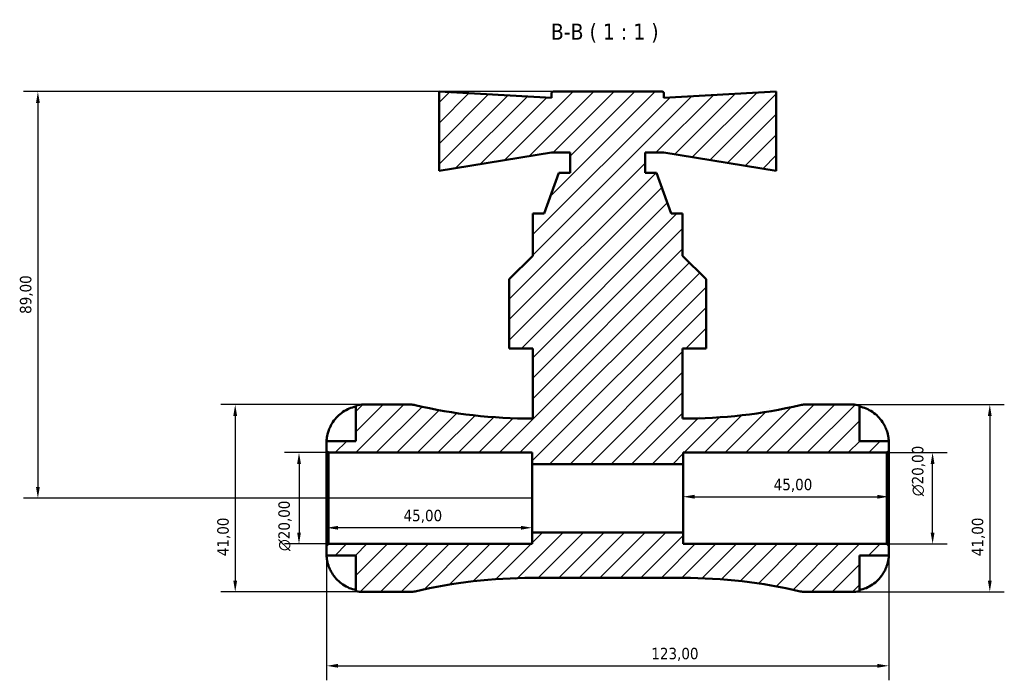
# Model space of a CAD drawing. Header units: millimetres. Extents: x 0 to 907, y 0 to 785.
# Tile 6 of 11: x 253 to 468, y 640 to 785. Entities that reach past the tile are written whole.
import ezdxf

# ---------------------------------------------------------------- set-up
doc = ezdxf.new("R2010")
doc.units = ezdxf.units.MM
for name, color, linetype, lineweight in [('Dimension (ISO)', 7, 'Continuous', 25), ('Hatch (ISO)', 7, 'Continuous', 18), ('Symbol (ISO)', 7, 'Continuous', 25), ('Visible (ISO)', 7, 'Continuous', 50)]:
    doc.layers.add(name, color=color, linetype=linetype, lineweight=lineweight)
doc.styles.add('Label Text (ISO)', font='tahoma.ttf')
doc.styles.add('Note Text (ISO)', font='tahoma.ttf')
doc.dimstyles.new('Default (ISO)', dxfattribs={"dimtxt": 2.5, "dimasz": 2.5, "dimexe": 3.175, "dimexo": 0, "dimgap": 0.762, "dimtad": 1, "dimrnd": 1e-08, "dimzin": 0, "dimtxsty": 'Note Text (ISO)', "dimcen": 0.09, "dimdle": 10, "dimclrd": 256, "dimclre": 256, "dimclrt": 232, "dimazin": 0, "dimtfac": 1.40208, "dimtmove": 0, "dimatfit": 3, "dimfxl": 1, "dimtolj": 1, "dimtzin": 0, "dimlwd": -1, "dimlwe": -1, "dimarcsym": 0})

# ---------------------------------------------------------------- blocks, each defined once
blk = doc.blocks.new('*D7')
at = {"layer": 'Defpoints', "color": 0, "transparency": 16777216}
for p in [(320.61, 690.28), (314.16, 670.28), (320.61, 670.28)]:
    blk.add_point(p, dxfattribs=at)
at = {"layer": 'Dimension (ISO)', "transparency": 16777216}
for p, q in [((320.61, 690.28), (310.99, 690.28)), ((314.16, 687.78), (314.16, 672.78)), ((320.61, 670.28), (310.99, 670.28))]:
    blk.add_line(p, q, dxfattribs=at)
for points in [[(313.75, 687.78), (314.58, 687.78), (314.16, 690.28)], [(313.75, 672.78), (314.58, 672.78), (314.16, 670.28)]]:
    blk.add_solid(points, dxfattribs=at)
at = {"layer": 'Dimension (ISO)', "color": 232, "true_color": 0xca0064, "transparency": 16777216, "insert": (309.64, 668.73), "char_height": 2.5, "attachment_point": 1, "rotation": 90, "style": 'Note Text (ISO)'}
blk.add_mtext('\\A1;\\fAIGDT|b0|i0;\\H2.5000;\\ln\\fTahoma|b0|i0;\\H2.5000;20,00', dxfattribs=at)
blk = doc.blocks.new('*D8')
at = {"layer": 'Defpoints', "color": 0, "transparency": 16777216}
for p in [(442.79, 690.28), (452.79, 690.28), (442.79, 670.28)]:
    blk.add_point(p, dxfattribs=at)
at = {"layer": 'Dimension (ISO)', "transparency": 16777216}
for p, q in [((442.79, 690.28), (455.96, 690.28)), ((452.79, 672.78), (452.79, 687.78)), ((442.79, 670.28), (455.96, 670.28))]:
    blk.add_line(p, q, dxfattribs=at)
for points in [[(452.37, 687.78), (453.21, 687.78), (452.79, 690.28)], [(452.37, 672.78), (453.21, 672.78), (452.79, 670.28)]]:
    blk.add_solid(points, dxfattribs=at)
at = {"layer": 'Dimension (ISO)', "color": 232, "true_color": 0xca0064, "transparency": 16777216, "insert": (448.27, 680.73), "char_height": 2.5, "attachment_point": 1, "rotation": 90, "style": 'Note Text (ISO)'}
blk.add_mtext('\\A1;\\fAIGDT|b0|i0;\\H2.5000;\\ln\\fTahoma|b0|i0;\\H2.5000;20,00', dxfattribs=at)
blk = doc.blocks.new('*D9')
at = {"layer": 'Defpoints', "color": 0, "transparency": 16777216}
for p in [(435.2, 700.78), (435.2, 659.78), (465.31, 659.78)]:
    blk.add_point(p, dxfattribs=at)
at = {"layer": 'Dimension (ISO)', "transparency": 16777216}
for p, q in [((435.2, 700.78), (468.48, 700.78)), ((465.31, 698.28), (465.31, 662.28)), ((435.2, 659.78), (468.48, 659.78))]:
    blk.add_line(p, q, dxfattribs=at)
for points in [[(464.89, 698.28), (465.72, 698.28), (465.31, 700.78)], [(464.89, 662.28), (465.72, 662.28), (465.31, 659.78)]]:
    blk.add_solid(points, dxfattribs=at)
at = {"layer": 'Dimension (ISO)', "color": 232, "true_color": 0xca0064, "transparency": 16777216, "insert": (461.37, 667.61), "char_height": 2.5, "attachment_point": 1, "rotation": 90, "style": 'Note Text (ISO)'}
blk.add_mtext('\\A1;41,00', dxfattribs=at)
blk = doc.blocks.new('*D10')
at = {"layer": 'Defpoints', "color": 0, "transparency": 16777216}
for p in [(369.81, 769.28), (257.03, 680.28), (365.2, 680.28)]:
    blk.add_point(p, dxfattribs=at)
at = {"layer": 'Dimension (ISO)', "transparency": 16777216}
for p, q in [((369.81, 769.28), (253.85, 769.28)), ((257.03, 766.78), (257.03, 682.78)), ((365.2, 680.28), (253.85, 680.28))]:
    blk.add_line(p, q, dxfattribs=at)
for points in [[(256.61, 766.78), (257.45, 766.78), (257.03, 769.28)], [(256.61, 682.78), (257.45, 682.78), (257.03, 680.28)]]:
    blk.add_solid(points, dxfattribs=at)
at = {"layer": 'Dimension (ISO)', "color": 232, "true_color": 0xca0064, "transparency": 16777216, "insert": (253.09, 720.64), "char_height": 2.5, "attachment_point": 1, "rotation": 90, "style": 'Note Text (ISO)'}
blk.add_mtext('\\A1;89,00', dxfattribs=at)
blk = doc.blocks.new('*D11')
at = {"layer": 'Defpoints', "color": 0, "transparency": 16777216}
for p in [(328.2, 700.78), (300.2, 659.78), (328.2, 659.78)]:
    blk.add_point(p, dxfattribs=at)
at = {"layer": 'Dimension (ISO)', "transparency": 16777216}
for p, q in [((328.2, 700.78), (297.02, 700.78)), ((300.2, 698.28), (300.2, 662.28)), ((328.2, 659.78), (297.02, 659.78))]:
    blk.add_line(p, q, dxfattribs=at)
for points in [[(299.78, 698.28), (300.62, 698.28), (300.2, 700.78)], [(299.78, 662.28), (300.62, 662.28), (300.2, 659.78)]]:
    blk.add_solid(points, dxfattribs=at)
at = {"layer": 'Dimension (ISO)', "color": 232, "true_color": 0xca0064, "transparency": 16777216, "insert": (296.27, 667.61), "char_height": 2.5, "attachment_point": 1, "rotation": 90, "style": 'Note Text (ISO)'}
blk.add_mtext('\\A1;41,00', dxfattribs=at)
blk = doc.blocks.new('*D12')
at = {"layer": 'Defpoints', "color": 0, "transparency": 16777216}
for p in [(398.2, 680.28), (443.2, 680.62), (443.2, 680.28)]:
    blk.add_point(p, dxfattribs=at)
at = {"layer": 'Dimension (ISO)', "transparency": 16777216}
blk.add_line((400.7, 680.62), (440.7, 680.62), dxfattribs=at)
for points in [[(400.7, 681.04), (400.7, 680.2), (398.2, 680.62)], [(440.7, 681.04), (440.7, 680.2), (443.2, 680.62)]]:
    blk.add_solid(points, dxfattribs=at)
at = {"layer": 'Dimension (ISO)', "color": 232, "true_color": 0xca0064, "transparency": 16777216, "insert": (418.03, 684.55), "char_height": 2.5, "attachment_point": 1, "style": 'Note Text (ISO)'}
blk.add_mtext('\\A1;45,00', dxfattribs=at)
blk = doc.blocks.new('*D13')
at = {"layer": 'Defpoints', "color": 0, "transparency": 16777216}
for p in [(320.2, 680.28), (365.2, 680.28), (320.2, 673.83)]:
    blk.add_point(p, dxfattribs=at)
at = {"layer": 'Dimension (ISO)', "transparency": 16777216}
blk.add_line((362.7, 673.83), (322.7, 673.83), dxfattribs=at)
for points in [[(322.7, 674.24), (322.7, 673.41), (320.2, 673.83)], [(362.7, 674.24), (362.7, 673.41), (365.2, 673.83)]]:
    blk.add_solid(points, dxfattribs=at)
at = {"layer": 'Dimension (ISO)', "color": 232, "true_color": 0xca0064, "transparency": 16777216, "insert": (337.03, 677.76), "char_height": 2.5, "attachment_point": 1, "style": 'Note Text (ISO)'}
blk.add_mtext('\\A1;45,00', dxfattribs=at)
blk = doc.blocks.new('*D14')
at = {"layer": 'Defpoints', "color": 0, "transparency": 16777216}
for p in [(320.2, 669.87), (443.2, 669.87), (443.2, 643.61)]:
    blk.add_point(p, dxfattribs=at)
at = {"layer": 'Dimension (ISO)', "transparency": 16777216}
for p, q in [((320.2, 669.87), (320.2, 640.44)), ((443.2, 669.87), (443.2, 640.44)), ((322.7, 643.61), (440.7, 643.61))]:
    blk.add_line(p, q, dxfattribs=at)
for points in [[(322.7, 644.03), (322.7, 643.2), (320.2, 643.61)], [(440.7, 644.03), (440.7, 643.2), (443.2, 643.61)]]:
    blk.add_solid(points, dxfattribs=at)
at = {"layer": 'Dimension (ISO)', "color": 232, "true_color": 0xca0064, "transparency": 16777216, "insert": (391.25, 647.55), "char_height": 2.5, "attachment_point": 1, "style": 'Note Text (ISO)'}
blk.add_mtext('\\A1;123,00', dxfattribs=at)

msp = doc.modelspace()

# ---------------------------------------------------------------- hatches: boundary and pattern name
at = {"layer": 'Hatch (ISO)'}
h = msp.add_hatch(dxfattribs=at)
h.set_pattern_fill('ANSI31', color=256, scale=25.4, style=0)
h.set_pattern_definition([(45, (0, 0), (-2.245064, 2.245064), [])])
edge = h.paths.add_edge_path()
edge.add_ellipse((424.778, 663.882), major_axis=(-0.936, -3.992), ratio=1, start_angle=0, end_angle=13.19891)
edge.add_line((424.778, 659.782), (435.2, 659.782))
edge.add_ellipse((435.2, 667.782), major_axis=(0, -8), ratio=1, start_angle=0, end_angle=11.53696)
edge.add_line((436.8, 659.944), (436.8, 667.782))
edge.add_line((436.8, 667.782), (443.2, 667.782))
edge.add_line((443.2, 667.782), (443.2, 669.872))
edge.add_line((443.2, 669.872), (442.79, 670.282))
edge.add_line((442.79, 670.282), (398.2, 670.282))
edge.add_line((398.2, 670.282), (398.2, 672.782))
edge.add_line((398.2, 672.782), (365.2, 672.782))
edge.add_line((365.2, 672.782), (365.2, 670.282))
edge.add_line((365.2, 670.282), (320.61, 670.282))
edge.add_line((320.61, 670.282), (320.2, 669.872))
edge.add_line((320.2, 669.872), (320.2, 667.782))
edge.add_line((320.2, 667.782), (326.6, 667.782))
edge.add_line((326.6, 667.782), (326.6, 659.944))
edge.add_ellipse((328.2, 667.782), major_axis=(-1.6, -7.838), ratio=1, start_angle=0, end_angle=11.53696)
edge.add_line((328.2, 659.782), (338.621, 659.782))
edge.add_ellipse((338.621, 663.882), major_axis=(0, -4.1), ratio=1, start_angle=0, end_angle=13.19891)
edge.add_ellipse((365.2, 550.554), major_axis=(-25.642, 109.337), ratio=1, start_angle=346.80109, end_angle=360, ccw=False)
edge.add_line((365.2, 662.857), (398.2, 662.857))
edge.add_ellipse((398.2, 550.554), major_axis=(0, 112.303), ratio=1, start_angle=346.80109, end_angle=360, ccw=False)
edge = h.paths.add_edge_path()
edge.add_line((403.225, 713.082), (403.225, 728.207))
edge.add_line((403.225, 728.207), (398.1, 733.332))
edge.add_line((398.1, 733.332), (398.1, 742.582))
edge.add_line((398.1, 742.582), (395.619, 742.582))
edge.add_line((395.619, 742.582), (392.38, 751.482))
edge.add_line((392.38, 751.482), (389.9, 751.482))
edge.add_line((389.9, 751.482), (389.9, 755.932))
edge.add_line((389.9, 755.932), (394, 755.932))
edge.add_line((394, 755.932), (418.6, 751.927))
edge.add_line((418.6, 751.927), (418.6, 769.282))
edge.add_line((418.6, 769.282), (394, 767.947))
edge.add_line((394, 767.947), (394, 768.872))
edge.add_ellipse((393.59, 768.872), major_axis=(0.41, 0), ratio=1, start_angle=0, end_angle=90)
edge.add_line((393.59, 769.282), (369.81, 769.282))
edge.add_ellipse((369.81, 768.872), major_axis=(0, 0.41), ratio=1, start_angle=0, end_angle=90)
edge.add_line((369.4, 768.872), (369.4, 767.947))
edge.add_line((369.4, 767.947), (344.8, 769.282))
edge.add_line((344.8, 769.282), (344.8, 751.927))
edge.add_line((344.8, 751.927), (369.4, 755.932))
edge.add_line((369.4, 755.932), (373.5, 755.932))
edge.add_line((373.5, 755.932), (373.5, 751.482))
edge.add_line((373.5, 751.482), (371.019, 751.482))
edge.add_line((371.019, 751.482), (367.78, 742.582))
edge.add_line((367.78, 742.582), (365.3, 742.582))
edge.add_line((365.3, 742.582), (365.3, 733.332))
edge.add_line((365.3, 733.332), (360.175, 728.207))
edge.add_line((360.175, 728.207), (360.175, 713.082))
edge.add_line((360.175, 713.082), (365.3, 713.082))
edge.add_line((365.3, 713.082), (365.3, 697.707))
edge.add_line((365.3, 697.707), (365.2, 697.707))
edge.add_ellipse((365.2, 810.01), major_axis=(0, -112.303), ratio=1, start_angle=346.80109, end_angle=360, ccw=False)
edge.add_ellipse((338.621, 696.682), major_axis=(0.936, 3.992), ratio=1, start_angle=0, end_angle=13.19891)
edge.add_line((338.621, 700.782), (328.2, 700.782))
edge.add_ellipse((328.2, 692.782), major_axis=(0, 8), ratio=1, start_angle=0, end_angle=11.53696)
edge.add_line((326.6, 700.62), (326.6, 692.782))
edge.add_line((326.6, 692.782), (320.2, 692.782))
edge.add_line((320.2, 692.782), (320.2, 690.692))
edge.add_line((320.2, 690.692), (320.61, 690.282))
edge.add_line((320.61, 690.282), (365.2, 690.282))
edge.add_line((365.2, 690.282), (365.2, 687.782))
edge.add_line((365.2, 687.782), (398.2, 687.782))
edge.add_line((398.2, 687.782), (398.2, 690.282))
edge.add_line((398.2, 690.282), (442.79, 690.282))
edge.add_line((442.79, 690.282), (443.2, 690.692))
edge.add_line((443.2, 690.692), (443.2, 692.782))
edge.add_line((443.2, 692.782), (436.8, 692.782))
edge.add_line((436.8, 692.782), (436.8, 700.62))
edge.add_ellipse((435.2, 692.782), major_axis=(1.6, 7.838), ratio=1, start_angle=0, end_angle=11.53696)
edge.add_line((435.2, 700.782), (424.778, 700.782))
edge.add_ellipse((424.778, 696.682), major_axis=(0, 4.1), ratio=1, start_angle=0, end_angle=13.19891)
edge.add_ellipse((398.2, 810.01), major_axis=(25.642, -109.337), ratio=1, start_angle=346.80109, end_angle=360, ccw=False)
edge.add_line((398.2, 697.707), (398.1, 697.707))
edge.add_line((398.1, 697.707), (398.1, 713.082))
edge.add_line((398.1, 713.082), (403.225, 713.082))

# ---------------------------------------------------------------- linework, layer by layer
at = {"layer": 'Visible (ISO)'}
for p, q in [((369.4, 767.947), (344.8, 769.282)), ((344.8, 769.282), (344.8, 751.927)), ((393.59, 769.282), (369.81, 769.282)), ((418.6, 769.282), (394, 767.947)), ((418.6, 751.927), (418.6, 769.282)), ((369.4, 768.872), (369.4, 767.947)), ((394, 767.947), (394, 768.872)), ((344.8, 751.927), (369.4, 755.932)), ((369.4, 755.932), (373.5, 755.932)), ((373.5, 755.932), (373.5, 751.482)), ((389.9, 751.482), (389.9, 755.932)), ((389.9, 755.932), (394, 755.932)), ((394, 755.932), (418.6, 751.927)), ((371.019, 751.482), (367.78, 742.582)), ((373.5, 751.482), (371.019, 751.482)), ((392.38, 751.482), (389.9, 751.482)), ((395.619, 742.582), (392.38, 751.482)), ((367.78, 742.582), (365.3, 742.582)), ((365.3, 742.582), (365.3, 733.332)), ((398.1, 742.582), (395.619, 742.582)), ((398.1, 733.332), (398.1, 742.582)), ((365.3, 733.332), (360.175, 728.207)), ((403.225, 728.207), (398.1, 733.332)), ((360.175, 728.207), (360.175, 713.082)), ((403.225, 713.082), (403.225, 728.207)), ((360.175, 713.082), (365.3, 713.082)), ((365.3, 713.082), (365.3, 697.707)), ((398.1, 697.707), (398.1, 713.082)), ((398.1, 713.082), (403.225, 713.082)), ((326.6, 700.62), (326.6, 692.782)), ((338.621, 700.782), (328.2, 700.782)), ((435.2, 700.782), (424.778, 700.782)), ((436.8, 692.782), (436.8, 700.62)), ((365.3, 697.707), (365.2, 697.707)), ((398.2, 697.707), (398.1, 697.707)), ((326.6, 692.782), (320.2, 692.782)), ((320.2, 692.782), (320.2, 690.692)), ((443.2, 692.782), (436.8, 692.782)), ((443.2, 690.692), (443.2, 692.782)), ((320.2, 690.692), (320.61, 690.282)), ((320.2, 690.692), (320.2, 669.872)), ((320.61, 690.282), (365.2, 690.282)), ((320.61, 670.282), (320.61, 690.282)), ((365.2, 690.282), (365.2, 687.782)), ((398.2, 687.782), (398.2, 690.282)), ((398.2, 690.282), (442.79, 690.282)), ((442.79, 690.282), (443.2, 690.692)), ((442.79, 690.282), (442.79, 670.282)), ((443.2, 669.872), (443.2, 690.692)), ((365.2, 687.782), (398.2, 687.782)), ((365.2, 672.782), (365.2, 687.782)), ((398.2, 672.782), (398.2, 687.782)), ((398.2, 672.782), (365.2, 672.782)), ((365.2, 672.782), (365.2, 670.282)), ((398.2, 670.282), (398.2, 672.782)), ((320.61, 670.282), (320.2, 669.872)), ((365.2, 670.282), (320.61, 670.282)), ((442.79, 670.282), (398.2, 670.282)), ((443.2, 669.872), (442.79, 670.282)), ((320.2, 669.872), (320.2, 667.782)), ((443.2, 667.782), (443.2, 669.872)), ((320.2, 667.782), (326.6, 667.782)), ((326.6, 667.782), (326.6, 659.944)), ((436.8, 659.944), (436.8, 667.782)), ((436.8, 667.782), (443.2, 667.782)), ((365.2, 662.857), (398.2, 662.857)), ((328.2, 659.782), (338.621, 659.782)), ((424.778, 659.782), (435.2, 659.782))]:
    msp.add_line(p, q, dxfattribs=at)
for centre, radius, start, end in [((369.81, 768.872), 0.41, 90, 180), ((393.59, 768.872), 0.41, 0, 90), ((328.2, 692.782), 8, 90, 101.53696), ((338.621, 696.682), 4.1, 76.80109, 90), ((365.2, 810.01), 112.303, 256.80109, 270), ((398.2, 810.01), 112.303, 270, 283.19891), ((424.778, 696.682), 4.1, 90, 103.19891), ((435.2, 692.782), 8, 78.46304, 90), ((365.2, 550.554), 112.303, 90, 103.19891), ((398.2, 550.554), 112.303, 76.80109, 90), ((328.2, 667.782), 8, 258.46304, 270), ((338.621, 663.882), 4.1, 270, 283.19891), ((424.778, 663.882), 4.1, 256.80109, 270), ((435.2, 667.782), 8, 270, 281.53696)]:
    msp.add_arc(centre, radius, start, end, dxfattribs=at)
for points, knots in [([(321.017, 695.982), (321.173, 696.306), (321.357, 696.633), (321.864, 697.4), (322.213, 697.823), (322.913, 698.528), (323.328, 698.877), (324.221, 699.479), (324.7, 699.732), (325.596, 700.105), (326.092, 700.262), (326.6, 700.367)], [4.03217579, 4.03217579, 4.03217579, 4.03217579, 4.13513094, 4.13513094, 4.28512034, 4.28512034, 4.43331426, 4.43331426, 4.58150818, 4.58150818, 4.72425651, 4.72425651, 4.72425651, 4.72425651]), ([(436.8, 700.367), (437.308, 700.262), (437.804, 700.105), (438.699, 699.732), (439.178, 699.479), (440.071, 698.877), (440.486, 698.528), (441.186, 697.823), (441.535, 697.4), (442.042, 696.633), (442.226, 696.306), (442.382, 695.982)], [0.1517835, 0.1517835, 0.1517835, 0.1517835, 0.29453183, 0.29453183, 0.44272575, 0.44272575, 0.59091966, 0.59091966, 0.74090906, 0.74090906, 0.84386421, 0.84386421, 0.84386421, 0.84386421]), ([(320.2, 692.782), (320.2, 692.782), (320.199, 692.807), (320.201, 692.912), (320.203, 692.996), (320.221, 693.288), (320.245, 693.537), (320.338, 694.046), (320.389, 694.271), (320.5, 694.666), (320.55, 694.826), (320.659, 695.142), (320.718, 695.297), (320.854, 695.629), (320.933, 695.807), (321.017, 695.982)], [0, 0, 0, 0, 0.06960453, 0.06960453, 0.14559569, 0.14559569, 0.26884906, 0.26884906, 0.35168426, 0.35168426, 0.40551291, 0.40551291, 0.45571277, 0.45571277, 0.51333093, 0.51333093, 0.51333093, 0.51333093]), ([(442.382, 695.982), (442.398, 695.949), (442.414, 695.915), (442.514, 695.701), (442.593, 695.518), (442.725, 695.183), (442.78, 695.031), (442.887, 694.708), (442.937, 694.539), (443.049, 694.11), (443.098, 693.866), (443.171, 693.388), (443.187, 693.176), (443.201, 692.866), (443.2, 692.782), (443.2, 692.782)], [-0.51941856, -0.51941856, -0.51941856, -0.51941856, -0.50814121, -0.50814121, -0.44746114, -0.44746114, -0.39689748, -0.39689748, -0.33842903, -0.33842903, -0.24344262, -0.24344262, -0.12683785, -0.12683785, 0, 0, 0, 0]), ([(321.017, 664.582), (320.952, 664.718), (320.889, 664.856), (320.743, 665.2), (320.664, 665.407), (320.527, 665.808), (320.469, 666.001), (320.355, 666.436), (320.308, 666.667), (320.23, 667.155), (320.213, 667.38), (320.198, 667.698), (320.2, 667.782), (320.2, 667.782)], [-0.5159245, -0.5159245, -0.5159245, -0.5159245, -0.47074715, -0.47074715, -0.40311077, -0.40311077, -0.33740557, -0.33740557, -0.24866964, -0.24866964, -0.12673966, -0.12673966, 0, 0, 0, 0]), ([(443.2, 667.782), (443.2, 667.782), (443.201, 667.706), (443.189, 667.43), (443.177, 667.251), (443.119, 666.82), (443.075, 666.575), (442.964, 666.119), (442.908, 665.922), (442.778, 665.524), (442.704, 665.324), (442.549, 664.942), (442.468, 664.761), (442.382, 664.582)], [-2.21111993, -2.21111993, -2.21111993, -2.21111993, -2.0898399, -2.0898399, -1.98614814, -1.98614814, -1.88775858, -1.88775858, -1.81973063, -1.81973063, -1.75376732, -1.75376732, -1.69399568, -1.69399568, -1.69399568, -1.69399568]), ([(326.6, 660.197), (326.092, 660.302), (325.596, 660.459), (324.7, 660.833), (324.221, 661.085), (323.328, 661.687), (322.913, 662.036), (322.213, 662.741), (321.864, 663.164), (321.357, 663.931), (321.173, 664.258), (321.017, 664.582)], [0.1517835, 0.1517835, 0.1517835, 0.1517835, 0.29453183, 0.29453183, 0.44272575, 0.44272575, 0.59091966, 0.59091966, 0.74090906, 0.74090906, 0.84386421, 0.84386421, 0.84386421, 0.84386421]), ([(442.382, 664.582), (442.226, 664.258), (442.042, 663.931), (441.535, 663.164), (441.186, 662.741), (440.486, 662.036), (440.071, 661.687), (439.178, 661.085), (438.699, 660.833), (437.804, 660.459), (437.308, 660.302), (436.8, 660.197)], [4.03217579, 4.03217579, 4.03217579, 4.03217579, 4.13513094, 4.13513094, 4.28512034, 4.28512034, 4.43331426, 4.43331426, 4.58150818, 4.58150818, 4.72425651, 4.72425651, 4.72425651, 4.72425651])]:
    msp.add_open_spline(points, degree=3, knots=knots, dxfattribs=at)

# ---------------------------------------------------------------- texts
at = {"layer": 'Symbol (ISO)', "insert": (369.26, 780.032), "char_height": 3.5, "attachment_point": 7, "style": 'Label Text (ISO)'}
msp.add_mtext('B-B ( 1 : 1 )', dxfattribs=at)

# ---------------------------------------------------------------- dimensions: what is measured, and where the dimension line sits
at = {"layer": 'Dimension (ISO)'}
for base, p1, p2, angle, override, picture, middle in [((257.029, 680.282), (369.81, 769.282), (365.2, 680.282), 90, {"dimdec": 2, "dimtp": 0, "dimtm": 0, "dimtdec": 2, "dimtofl": 0, "dimatfit": 1}, '*D10', (257.029, 724.782)), ((300.2, 659.782), (328.2, 700.782), (328.2, 659.782), 90, {"dimdec": 2, "dimtp": 0, "dimtm": 0, "dimtdec": 2, "dimtofl": 0, "dimatfit": 1}, '*D11', (300.2, 671.782)), ((465.308, 659.782), (435.2, 700.782), (435.2, 659.782), 90, {"dimdec": 2, "dimtp": 0, "dimtm": 0, "dimtdec": 2, "dimtofl": 0, "dimatfit": 1}, '*D9', (465.308, 671.782)), ((443.2, 680.62), (398.2, 680.282), (443.2, 680.282), 180, {"dimdec": 2, "dimse1": 1, "dimse2": 1, "dimtp": 0, "dimtm": 0, "dimtdec": 2, "dimtofl": 0, "dimatfit": 1}, '*D12', (422.2, 680.62)), ((320.2, 673.828), (365.2, 680.282), (320.2, 680.282), 180, {"dimdec": 2, "dimse1": 1, "dimse2": 1, "dimtp": 0, "dimtm": 0, "dimtdec": 2, "dimtofl": 0, "dimatfit": 1}, '*D13', (341.2, 673.828))]:
    dim = msp.add_linear_dim(base=base, p1=p1, p2=p2, angle=angle, dimstyle='Default (ISO)', override=override, dxfattribs=at)
    dim.commit()
    dim.dimension.update_dxf_attribs({"geometry": picture, "text_midpoint": middle, "dimtype": 160})
for base, p1, p2, picture, middle in [((314.164, 670.282), (320.61, 690.282), (320.61, 670.282), '*D7', (314.164, 674.282)), ((452.79, 690.282), (442.79, 670.282), (442.79, 690.282), '*D8', (452.79, 686.282))]:
    dim = msp.add_linear_dim(base=base, p1=p1, p2=p2, angle=90, text='\\fAIGDT|b0|i0;\\H2.5000;\\ln\\fTahoma|b0|i0;\\H2.5000;<>', dimstyle='Default (ISO)', override={"dimdec": 2, "dimtp": 0, "dimtm": 0, "dimtdec": 2, "dimtofl": 0, "dimatfit": 1}, dxfattribs=at)
    dim.commit()
    dim.dimension.update_dxf_attribs({"geometry": picture, "text_midpoint": middle, "dimtype": 160})
dim = msp.add_linear_dim(base=(443.2, 643.613), p1=(320.2, 669.872), p2=(443.2, 669.872), dimstyle='Default (ISO)', override={"dimdec": 2, "dimtp": 0, "dimtm": 0, "dimtdec": 2, "dimtofl": 0, "dimatfit": 1}, dxfattribs=at)
dim.commit()
dim.dimension.update_dxf_attribs({"geometry": '*D14', "text_midpoint": (396.2, 643.613), "dimtype": 160})

doc.saveas('drawing.dxf')
